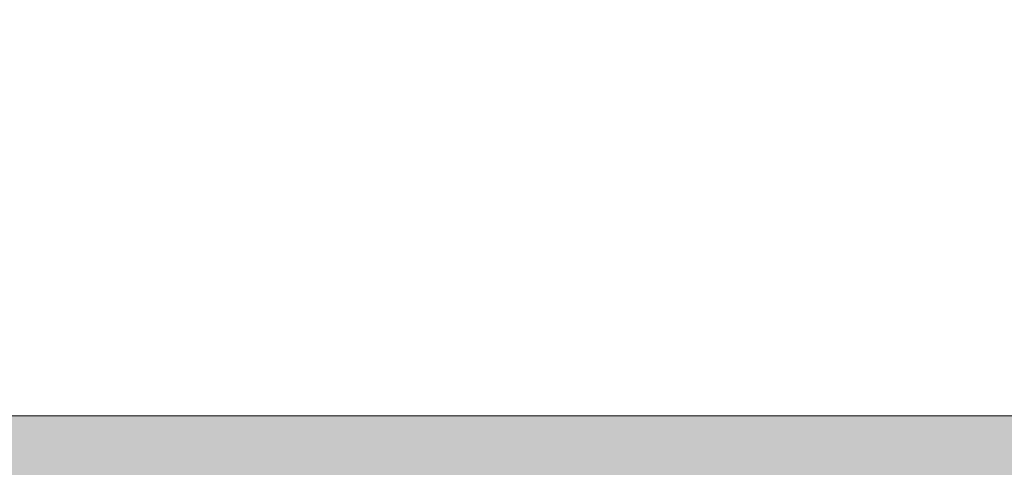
# Model space of a CAD drawing. Header units: millimetres. Extents: x 0 to 650, y -1 to 707.
# Tile 13 of 131: x 98.43 to 100.84, y 622.56 to 623.65. Entities that reach past the tile are written whole.
import ezdxf
from ezdxf.xclip import XClip

# ---------------------------------------------------------------- set-up
doc = ezdxf.new("R2010")
doc.units = ezdxf.units.MM
doc.header["$MEASUREMENT"] = 0
doc.header["$XCLIPFRAME"] = 0
doc.linetypes.add('Wipeout_Contour', pattern=[1000, 0, -1000])
doc.layers.add('Laje.ARQ', color=7, linetype='Continuous')
doc.layers.add('Parede.ARQ', color=7, linetype='Continuous')

# ---------------------------------------------------------------- blocks, each defined once
blk = doc.blocks.new('Desenho_3_3', base_point=(252.3092, 622.8349))
at = {"color": 254, "linetype": 'Wipeout_Contour', "lineweight": 0, "ltscale": 5053.165761}
blk.add_wipeout([(97.3215, 622.6849), (106.1958, 622.6849), (106.1958, 624.4042), (102.616, 624.106), (102.616, 622.8349), (102.3521, 622.8349), (102.3521, 624.084), (97.3215, 623.665)], dxfattribs=at).dxf.layer = 'Parede.ARQ'
at = {"color": 254, "linetype": 'Wipeout_Contour', "lineweight": 0, "ltscale": 2845.690956}
blk.add_wipeout([(499.7557, 622.6849), (94.5429, 622.6849), (94.5429, 616.6849), (499.7557, 616.6849)], dxfattribs=at).dxf.layer = 'Laje.ARQ'
at = {"layer": 'Laje.ARQ', "linetype": 'Continuous', "lineweight": 0}
h = blk.add_hatch(dxfattribs=at)
h.set_pattern_fill('Concreto_Celular_0003', color=83, style=0, pattern_type=2)
h.set_pattern_definition([(0, (252.309, 622.835), (0, 7.79423), [0.4875, -4.0125]), (0, (254.559, 626.732), (0, 7.79423), [0.4875, -4.0125]), (60, (252.309, 622.835), (-6.75, 3.89711), [0.4875, -4.0125]), (60, (256.809, 622.835), (-6.75, 3.89711), [0.4875, -4.0125]), (120, (252.797, 622.835), (6.75, 3.89711), [0.4875, -4.0125]), (120, (257.297, 622.835), (6.75, 3.89711), [0.4875, -4.0125]), (0, (252.3092, 623.5849), (0, 1.5), [0, -1.5, 0, -2.25]), (45, (253.0592, 623.5849), (-1.06066, 1.06066), [0, -1.125, 0, -1.875])])
h.paths.add_polyline_path([(499.7557, 622.6849), (94.5429, 622.6849), (94.5429, 616.6849), (499.7557, 616.6849)])
at = {"layer": 'Laje.ARQ', "color": 7, "linetype": 'Continuous', "lineweight": 0}
blk.add_line((499.7557, 622.6849), (94.5429, 622.6849), dxfattribs=at)

msp = doc.modelspace()

# ---------------------------------------------------------------- block references
at = {"color": 7, "linetype": 'Continuous', "lineweight": 0}
ref = msp.add_blockref('Desenho_3_3', (252.3092, 622.8349), dxfattribs=at)
XClip(ref).set_block_clipping_path([(94.5429147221, 610.0813537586), (504.066260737, 688.4753035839)])

doc.saveas('drawing.dxf')
